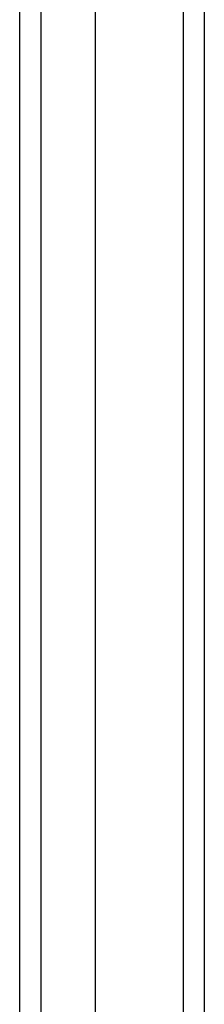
# Model space of a CAD drawing. Header units: inches. Extents: x 12 to 202, y 14 to 131.
# Tile 23 of 56: x 116.958 to 117.824, y 59.825 to 64.431. Entities that reach past the tile are written whole.
import ezdxf

# ---------------------------------------------------------------- set-up
doc = ezdxf.new("R2010")
doc.units = ezdxf.units.IN
doc.header["$MEASUREMENT"] = 0
doc.layers.add('Visible Edges(ANSI)', color=7, linetype='Continuous', lineweight=25)
doc.layers.add('Visible Tangent Edges(ANSI)', color=7, linetype='Continuous', lineweight=25)

msp = doc.modelspace()

# ---------------------------------------------------------------- linework, layer by layer
at = {"layer": 'Visible Edges(ANSI)'}
for p, q in [((117.8243, 55.3166), (117.8243, 85.1604)), ((117.3125, 84.5089), (117.3125, 55.9262)), ((116.9581, 84.2524), (116.9581, 56.1827))]:
    msp.add_line(p, q, dxfattribs=at)
at = {"layer": 'Visible Tangent Edges(ANSI)'}
for p, q in [((117.7253, 85.1604), (117.7253, 55.3166)), ((117.0571, 84.4504), (117.0571, 55.9847))]:
    msp.add_line(p, q, dxfattribs=at)

doc.saveas('drawing.dxf')
